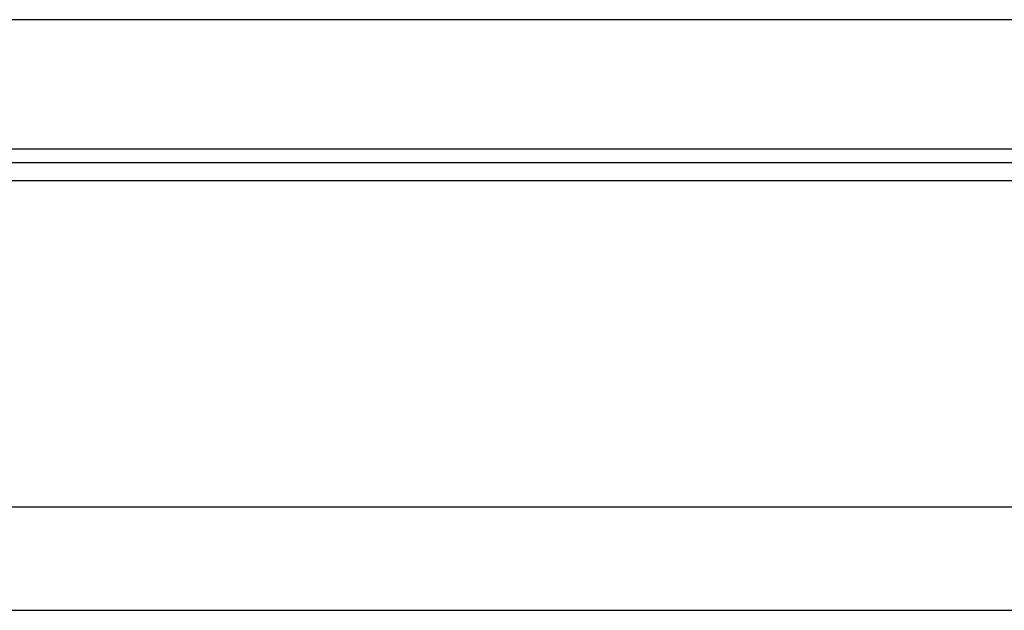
# Model space of a CAD drawing. Header units: millimetres. Extents: x 85 to 589, y 104 to 272.
# Tile 33 of 52: x 467 to 486, y 130 to 141. Entities that reach past the tile are written whole.
import ezdxf

# ---------------------------------------------------------------- set-up
doc = ezdxf.new("R2010")
doc.units = ezdxf.units.MM
doc.header["$LTSCALE"] = 0.1
doc.layers.add('2', color=7, linetype='CONTINUOUS')
doc.layers.add('OUT', color=3, linetype='CONTINUOUS')

msp = doc.modelspace()

# ---------------------------------------------------------------- linework, layer by layer
at = {"layer": '2', "color": 0, "linetype": 'Continuous'}
for p, q in [((342.8, 138.517), (589.058, 138.517)), ((343.021, 138.164), (589.058, 138.164)), ((344.661, 131.871), (589.058, 131.871)), ((289.058, 129.871), (589.058, 129.871))]:
    msp.add_line(p, q, dxfattribs=at)
at = {"layer": 'OUT', "color": 0}
for p, q in [((500.058, 141.271), (428.058, 141.271)), ((534.058, 138.771), (394.058, 138.771))]:
    msp.add_line(p, q, dxfattribs=at)

doc.saveas('drawing.dxf')
